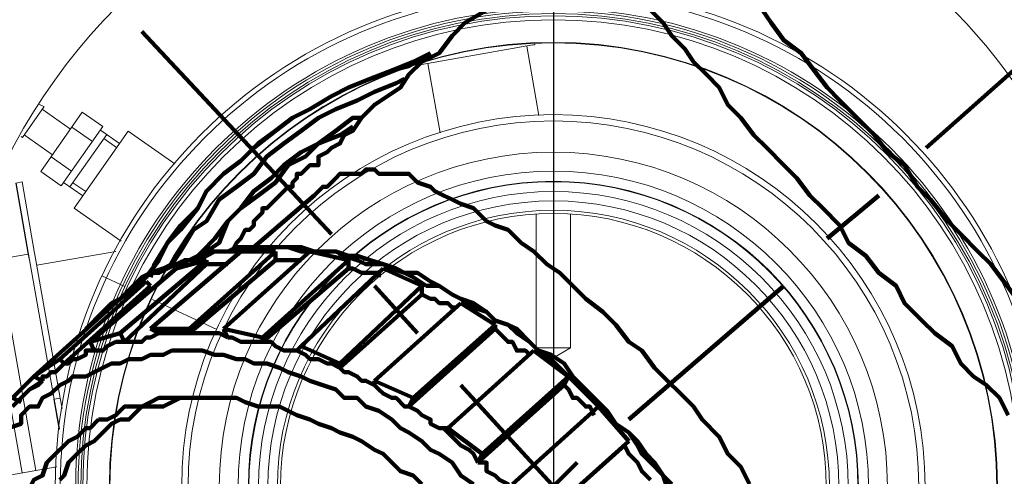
# Model space of a CAD drawing. Header units: millimetres. Extents: x -41881 to 54113, y -9946 to 101810.
# Tile 97 of 105: x -5014 to -4880, y 92014 to 92077. Entities that reach past the tile are written whole.
import ezdxf

# ---------------------------------------------------------------- set-up
doc = ezdxf.new("R2010")
doc.units = ezdxf.units.MM
for name, color, linetype, lineweight in [('CERNA', 7, 'Continuous', 15), ('MODRA', 4, 'Continuous', 25), ('P', 250, 'Continuous', 100), ('UT-kotle', 1, 'Continuous', 50)]:
    doc.layers.add(name, color=color, linetype=linetype, lineweight=lineweight)

# ---------------------------------------------------------------- blocks, each defined once
blk = doc.blocks.new('CONDENSINOX_50')
at = {"layer": 'CERNA'}
for p, q in [((-17.97, 57.54), (-2.79, 60.23)), ((-1.96, 50.6), (-3.63, 60.07)), ((-15.46, 48.23), (-17.12, 57.69)), ((-72.46, 47.6), (-69.51, 51.81)), ((-70.2, 52.13), (-69.52, 51.81)), ((-69.76, 51.45), (-65.9, 48.75)), ((-64.29, 51.05), (-69.96, 42.95)), ((-64.29, 51.05), (-61.49, 49.08)), ((-61.49, 49.08), (-67.16, 40.99)), ((-65.72, 49.03), (-62.9, 47.06)), ((-65.39, 37.94), (-58.03, 48.46)), ((-61.82, 48.61), (-59.21, 46.78)), ((-58.03, 48.46), (-51.64, 44)), ((-72.62, 47.75), (-72.46, 47.6)), ((-72.21, 47.96), (-68.35, 45.25)), ((-60.96, 48.01), (-65.98, 40.86)), ((-61.36, 47.44), (-59.61, 46.22)), ((-68.55, 44.98), (-65.74, 43.01)), ((-69.96, 42.95), (-67.16, 40.99)), ((-71.66, 31.7), (-73.36, 41.39)), ((-73.34, 41.39), (-72.5, 41.53)), ((-71.63, 31.7), (-73.33, 41.39)), ((-72.5, 41.53), (-70.79, 31.83)), ((-66.84, 41.46), (-64.22, 39.63)), ((-65.57, 41.43), (-63.81, 40.21)), ((-65.39, 37.94), (-58.96, 33.44)), ((-2.35, 37.09), (-2.35, 18.9)), ((2.36, 37.07), (2.36, 18.9)), ((-70.62, 2.17), (-75.71, 31.06)), ((-71.66, 31.7), (-75.7, 30.98)), ((-71.66, 31.7), (-71.5, 30.85)), ((-68.13, 11.87), (-71.63, 31.7)), ((-70.79, 31.84), (-67.29, 12.03)), ((-70.49, 30.16), (-59.73, 32.06)), ((-58.46, 27.25), (-61.61, 28.73)), ((-45.91, 21.41), (-54.72, 25.51)), ((2.36, 18.91), (-2.35, 18.91)), ((0, 17.55), (-2.35, 18.9)), ((0, 17.55), (2.36, 18.9)), ((-72.48, 1.85), (-75.18, 17.17)), ((-68.16, 11.87), (-67.43, 7.74)), ((-68.13, 11.87), (-67.29, 12.03)), ((-67.42, 7.85), (-68.13, 11.88)), ((-67.05, 10.63), (-67.29, 12.03)), ((-82.6, 0.06), (-67.74, 2.68))]:
    blk.add_line(p, q, dxfattribs=at)
for points, knots in [([(67.17, 48.4), (45.11, 86.99), (-4.05, 100.39), (-42.65, 78.34), (-67.72, 64), (-83.18, 37.34), (-83.18, 8.47)], [0, 0, 0, 0, 1, 1, 1, 2, 2, 2, 2]), ([(67.98, -0.01), (67.98, -37.55), (37.54, -67.98), (0, -67.98), (-37.54, -67.98), (-67.97, -37.55), (-67.97, -0.01), (-67.97, 37.54), (-37.54, 67.96), (0, 67.96), (37.54, 67.96), (67.98, 37.54), (67.98, -0.01)], [0, 0, 0, 0, 1, 1, 1, 2, 2, 2, 3, 3, 3, 4, 4, 4, 4]), ([(67.3, -0.01), (67.3, -37.17), (37.17, -67.3), (0, -67.3), (-37.17, -67.3), (-67.29, -37.17), (-67.29, -0.01), (-67.29, 37.16), (-37.17, 67.29), (0, 67.29), (37.17, 67.29), (67.3, 37.16), (67.3, -0.01)], [0, 0, 0, 0, 1, 1, 1, 2, 2, 2, 3, 3, 3, 4, 4, 4, 4]), ([(65.2, -0.01), (65.2, -36.02), (36.01, -65.21), (0, -65.21), (-36, -65.21), (-65.19, -36.02), (-65.19, -0.01), (-65.19, 36), (-36, 65.19), (0, 65.19), (36.01, 65.19), (65.2, 36), (65.2, -0.01)], [0, 0, 0, 0, 1, 1, 1, 2, 2, 2, 3, 3, 3, 4, 4, 4, 4]), ([(64.85, -0.01), (64.85, -35.81), (35.81, -64.86), (0, -64.86), (-35.82, -64.86), (-64.85, -35.81), (-64.85, -0.01), (-64.85, 35.8), (-35.82, 64.85), (0, 64.85), (35.81, 64.85), (64.85, 35.8), (64.85, -0.01)], [0, 0, 0, 0, 1, 1, 1, 2, 2, 2, 3, 3, 3, 4, 4, 4, 4]), ([(64.51, -0.01), (64.51, -35.63), (35.63, -64.51), (0, -64.51), (-35.63, -64.51), (-64.5, -35.63), (-64.5, -0.01), (-64.5, 35.62), (-35.63, 64.5), (0, 64.5), (35.63, 64.5), (64.51, 35.62), (64.51, -0.01)], [0, 0, 0, 0, 1, 1, 1, 2, 2, 2, 3, 3, 3, 4, 4, 4, 4]), ([(64.21, -0.01), (64.21, -35.46), (35.46, -64.21), (0, -64.21), (-35.45, -64.21), (-64.21, -35.46), (-64.21, -0.01), (-64.21, 35.45), (-35.45, 64.2), (0, 64.2), (35.46, 64.2), (64.21, 35.45), (64.21, -0.01)], [0, 0, 0, 0, 1, 1, 1, 2, 2, 2, 3, 3, 3, 4, 4, 4, 4]), ([(63.67, -0.01), (63.67, -35.18), (35.17, -63.67), (0.01, -63.67), (-35.15, -63.67), (-63.67, -35.18), (-63.67, -0.01), (-63.67, 35.15), (-35.15, 63.66), (0.01, 63.66), (35.17, 63.66), (63.67, 35.15), (63.67, -0.01)], [0, 0, 0, 0, 1, 1, 1, 2, 2, 2, 3, 3, 3, 4, 4, 4, 4]), ([(60.59, -0.01), (60.59, -33.46), (33.47, -60.59), (0.01, -60.59), (-33.47, -60.59), (-60.59, -33.46), (-60.59, -0.01), (-60.59, 33.45), (-33.47, 60.58), (0.01, 60.58), (33.47, 60.58), (60.59, 33.45), (60.59, -0.01)], [0, 0, 0, 0, 1, 1, 1, 2, 2, 2, 3, 3, 3, 4, 4, 4, 4]), ([(60.52, -0.01), (60.52, -33.43), (33.43, -60.52), (0.01, -60.52), (-33.43, -60.52), (-60.52, -33.43), (-60.52, -0.01), (-60.52, 33.42), (-33.43, 60.51), (0.01, 60.51), (33.43, 60.51), (60.52, 33.42), (60.52, -0.01)], [0, 0, 0, 0, 1, 1, 1, 2, 2, 2, 3, 3, 3, 4, 4, 4, 4]), ([(50.73, -0.01), (50.73, -28.02), (28.02, -50.73), (0, -50.73), (-28.01, -50.73), (-50.72, -28.02), (-50.72, -0.01), (-50.72, 28), (-28.01, 50.72), (0, 50.72), (28.02, 50.72), (50.73, 28), (50.73, -0.01)], [0, 0, 0, 0, 1, 1, 1, 2, 2, 2, 3, 3, 3, 4, 4, 4, 4]), ([(49.87, -0.01), (49.87, -27.54), (27.55, -49.87), (0.01, -49.87), (-27.54, -49.87), (-49.85, -27.54), (-49.85, -0.01), (-49.85, 27.53), (-27.54, 49.86), (0.01, 49.86), (27.55, 49.86), (49.87, 27.53), (49.87, -0.01)], [0, 0, 0, 0, 1, 1, 1, 2, 2, 2, 3, 3, 3, 4, 4, 4, 4]), ([(45.59, -0.01), (45.59, -25.18), (25.18, -45.6), (0, -45.6), (-25.16, -45.6), (-45.59, -25.18), (-45.59, -0.01), (-45.59, 25.16), (-25.16, 45.59), (0, 45.59), (25.18, 45.59), (45.59, 25.16), (45.59, -0.01)], [0, 0, 0, 0, 1, 1, 1, 2, 2, 2, 3, 3, 3, 4, 4, 4, 4]), ([(43.02, -0.01), (43.02, -23.77), (23.75, -43.03), (0, -43.03), (-23.76, -43.03), (-43.02, -23.77), (-43.02, -0.01), (-43.02, 23.76), (-23.76, 43.01), (0, 43.01), (23.75, 43.01), (43.02, 23.76), (43.02, -0.01)], [0, 0, 0, 0, 1, 1, 1, 2, 2, 2, 3, 3, 3, 4, 4, 4, 4]), ([(41.62, -0.01), (41.62, -23), (22.99, -41.63), (0, -41.63), (-22.99, -41.63), (-41.62, -23), (-41.62, -0.01), (-41.62, 22.99), (-22.99, 41.62), (0, 41.62), (22.99, 41.62), (41.62, 22.99), (41.62, -0.01)], [0, 0, 0, 0, 1, 1, 1, 2, 2, 2, 3, 3, 3, 4, 4, 4, 4]), ([(41.57, -0.01), (41.57, -22.96), (22.96, -41.57), (0, -41.57), (-22.95, -41.57), (-41.56, -22.96), (-41.56, -0.01), (-41.56, 22.94), (-22.95, 41.56), (0, 41.56), (22.96, 41.56), (41.57, 22.94), (41.57, -0.01)], [0, 0, 0, 0, 1, 1, 1, 2, 2, 2, 3, 3, 3, 4, 4, 4, 4]), ([(40.24, -0.01), (40.24, -22.23), (22.23, -40.25), (0, -40.25), (-22.22, -40.25), (-40.23, -22.23), (-40.23, -0.01), (-40.23, 22.22), (-22.22, 40.23), (0, 40.23), (22.23, 40.23), (40.24, 22.22), (40.24, -0.01)], [0, 0, 0, 0, 1, 1, 1, 2, 2, 2, 3, 3, 3, 4, 4, 4, 4]), ([(38.96, -0.01), (38.96, -21.53), (21.52, -38.96), (0.01, -38.96), (-21.52, -38.96), (-38.95, -21.53), (-38.95, -0.01), (-38.95, 21.52), (-21.52, 38.95), (0.01, 38.95), (21.52, 38.95), (38.96, 21.52), (38.96, -0.01)], [0, 0, 0, 0, 1, 1, 1, 2, 2, 2, 3, 3, 3, 4, 4, 4, 4]), ([(37.67, -0.01), (37.67, -20.8), (20.8, -37.68), (-0.01, -37.68), (-20.81, -37.68), (-37.67, -20.8), (-37.67, -0.01), (-37.67, 20.79), (-20.81, 37.67), (-0.01, 37.67), (20.8, 37.67), (37.67, 20.79), (37.67, -0.01)], [0, 0, 0, 0, 1, 1, 1, 2, 2, 2, 3, 3, 3, 4, 4, 4, 4]), ([(37.25, -0.01), (37.25, -20.58), (20.57, -37.25), (0, -37.25), (-20.56, -37.25), (-37.24, -20.58), (-37.24, -0.01), (-37.24, 20.56), (-20.56, 37.24), (0, 37.24), (20.57, 37.24), (37.25, 20.56), (37.25, -0.01)], [0, 0, 0, 0, 1, 1, 1, 2, 2, 2, 3, 3, 3, 4, 4, 4, 4])]:
    blk.add_open_spline(points, degree=3, knots=knots, dxfattribs=at)
for points in [[(-2.8, 60.22), (-2.68, 60.24), (-2.58, 60.26), (-2.49, 60.32)], [(-18.29, 57.53), (-18.18, 57.52), (-18.08, 57.53), (-17.96, 57.55)], [(34.51, -62.99), (58.99, -49.94), (73.89, -24.1), (72.97, 3.62)]]:
    blk.add_open_spline(points, degree=3, dxfattribs=at)
at = {"layer": 'MODRA'}
blk.add_line((0, 112.28), (0, -99.04), dxfattribs=at)

msp = doc.modelspace()

# ---------------------------------------------------------------- linework, layer by layer
at = {"layer": 'P', "color": 2, "linetype": 'Continuous'}
for points in [[(-4985.174, 92045.087), (-4984.586, 92046.263), (-4983.997, 92046.852), (-4983.409, 92048.028), (-4982.821, 92048.028), (-4982.233, 92048.616), (-4982.233, 92049.205), (-4981.644, 92049.793), (-4981.056, 92050.381), (-4981.056, 92050.969), (-4980.468, 92050.969), (-4979.88, 92051.557), (-4979.88, 92051.557), (-4979.292, 92052.146), (-4979.292, 92052.146), (-4978.703, 92052.734), (-4978.703, 92052.734), (-4978.115, 92053.322), (-4978.115, 92053.322), (-4977.527, 92053.91), (-4976.939, 92053.91), (-4976.939, 92054.499), (-4976.35, 92055.087), (-4976.35, 92055.675), (-4975.762, 92055.675), (-4975.174, 92056.263), (-4974.586, 92056.851), (-4973.409, 92056.851), (-4973.409, 92058.028), (-4972.233, 92058.616), (-4971.645, 92059.204), (-4970.468, 92059.793), (-4969.88, 92060.969), (-4968.704, 92061.557), (-4967.527, 92063.322), (-4966.939, 92063.91), (-4965.762, 92065.087), (-4963.998, 92066.263), (-4962.233, 92067.439), (-4961.057, 92069.204), (-4959.292, 92070.969), (-4956.939, 92072.145), (-4955.174, 92074.498), (-4953.41, 92076.263), (-4950.469, 92078.027)], [(-4902.234, 92048.616), (-4904.587, 92050.969), (-4906.352, 92052.734), (-4908.117, 92055.087), (-4909.881, 92056.851), (-4912.234, 92059.204), (-4913.999, 92060.969), (-4915.764, 92063.322), (-4917.528, 92065.087), (-4918.705, 92067.439), (-4920.469, 92069.204), (-4922.234, 92070.969), (-4923.41, 92072.733), (-4925.175, 92074.498), (-4926.352, 92076.263), (-4928.116, 92078.027)], [(-4893.411, 92056.851), (-4895.764, 92058.616), (-4897.529, 92060.969), (-4899.882, 92063.322), (-4902.234, 92065.675), (-4903.999, 92067.439), (-4905.764, 92069.792), (-4907.528, 92072.145), (-4909.881, 92073.91), (-4911.646, 92076.263), (-4912.822, 92078.027)], [(-4869.294, 92078.027), (-4890.47, 92059.204)], [(-4971.645, 92047.44), (-4997.526, 92075.086)], [(-4958.116, 92072.145), (-4961.057, 92070.381), (-4963.41, 92069.792), (-4966.351, 92068.616), (-4969.292, 92067.439), (-4971.645, 92066.263), (-4974.586, 92064.498), (-4976.939, 92063.322), (-4979.292, 92061.557), (-4981.644, 92059.793), (-4983.997, 92057.44), (-4986.35, 92055.675), (-4988.703, 92053.322), (-4989.88, 92050.969), (-4992.232, 92048.616), (-4993.997, 92046.263), (-4995.174, 92043.911), (-4996.938, 92041.558)], [(-4996.35, 92041.558), (-4995.762, 92043.322), (-4993.997, 92046.263), (-4992.232, 92048.028), (-4989.88, 92050.969), (-4988.703, 92053.322), (-4986.35, 92055.675), (-4983.997, 92057.44), (-4982.233, 92059.204), (-4979.292, 92061.557), (-4976.939, 92063.322), (-4974.586, 92064.498), (-4971.645, 92066.263), (-4969.292, 92067.439), (-4966.351, 92068.616), (-4963.41, 92069.792), (-4960.468, 92070.969), (-4958.116, 92072.145)], [(-4961.645, 92068.616), (-4962.821, 92068.028), (-4965.762, 92066.851), (-4968.115, 92065.675), (-4971.056, 92064.498), (-4973.409, 92063.322), (-4975.762, 92061.557), (-4978.115, 92059.793), (-4980.468, 92058.028), (-4982.233, 92055.675), (-4984.586, 92053.91), (-4986.938, 92052.146), (-4988.703, 92049.205), (-4990.468, 92048.028), (-4992.232, 92045.087), (-4993.409, 92043.322)], [(-4989.88, 92044.499), (-4989.291, 92045.087), (-4987.527, 92046.852), (-4985.762, 92049.205), (-4983.997, 92050.969), (-4982.233, 92053.322), (-4979.88, 92055.087), (-4978.115, 92056.851), (-4975.762, 92058.616), (-4973.409, 92059.793), (-4971.056, 92061.557), (-4968.704, 92063.322), (-4967.527, 92063.322)], [(-4988.703, 92045.087), (-4986.938, 92046.263), (-4985.762, 92049.205), (-4983.997, 92050.969), (-4981.644, 92052.734), (-4979.292, 92054.499), (-4977.527, 92056.851), (-4975.174, 92058.028), (-4973.409, 92059.793), (-4970.468, 92060.969), (-4968.704, 92062.145)], [(-4893.411, 92056.851), (-4891.646, 92053.91), (-4889.882, 92052.146), (-4887.529, 92049.205), (-4885.764, 92047.44), (-4883.411, 92045.087), (-4881.647, 92043.322), (-4879.882, 92040.969), (-4878.117, 92038.617)], [(-4925.763, 92027.44), (-4927.528, 92029.205), (-4929.293, 92031.558), (-4931.057, 92032.734), (-4932.822, 92035.087), (-4934.587, 92036.852), (-4936.94, 92038.617), (-4938.704, 92040.381), (-4940.469, 92042.146), (-4942.234, 92043.322), (-4943.998, 92045.087), (-4945.763, 92046.263), (-4947.528, 92048.028), (-4949.292, 92048.616), (-4950.469, 92049.205), (-4952.233, 92050.969), (-4953.998, 92051.557), (-4955.174, 92052.146), (-4956.351, 92052.734), (-4957.527, 92053.322), (-4958.116, 92053.91), (-4959.88, 92054.499), (-4960.468, 92055.087), (-4961.057, 92055.675), (-4962.233, 92055.675), (-4962.821, 92055.675), (-4965.174, 92055.675), (-4965.762, 92056.263), (-4966.939, 92056.263), (-4967.527, 92055.675), (-4968.704, 92055.675), (-4969.292, 92055.675), (-4970.468, 92055.675), (-4971.056, 92055.087), (-4971.645, 92054.499), (-4972.233, 92053.91), (-4972.821, 92053.91), (-4973.409, 92053.322), (-4973.998, 92052.734)], [(-4982.233, 92045.675), (-4973.998, 92052.734)], [(-4896.94, 92052.734), (-4903.999, 92046.852)], [(-4879.294, 92022.735), (-4880.47, 92025.087), (-4882.235, 92026.852), (-4884, 92028.029), (-4885.764, 92029.793), (-4886.941, 92032.146), (-4889.294, 92033.911), (-4891.058, 92035.675), (-4893.411, 92038.028), (-4894.588, 92040.381), (-4896.94, 92042.146), (-4898.705, 92044.499), (-4901.058, 92046.263), (-4902.234, 92048.616)], [(-4932.822, 92021.558), (-4933.998, 92023.323), (-4935.175, 92024.499), (-4936.351, 92025.676), (-4937.528, 92026.852), (-4938.704, 92028.029), (-4939.881, 92029.793), (-4941.645, 92030.97), (-4943.41, 92031.558), (-4944.586, 92032.734), (-4946.351, 92034.499), (-4947.528, 92035.087), (-4949.292, 92035.675), (-4950.469, 92036.852), (-4952.233, 92038.028), (-4953.998, 92038.617), (-4955.174, 92039.205), (-4956.939, 92040.381), (-4958.116, 92040.969), (-4959.88, 92042.146), (-4961.645, 92042.146), (-4962.821, 92042.734), (-4964.586, 92043.322), (-4966.351, 92043.911), (-4968.115, 92044.499), (-4969.292, 92044.499), (-4971.056, 92045.087), (-4973.998, 92045.087), (-4975.762, 92045.675), (-4984.586, 92045.675), (-4985.762, 92045.087), (-4986.938, 92045.087), (-4988.703, 92045.087), (-4989.88, 92044.499), (-4991.056, 92043.911), (-4992.232, 92043.322), (-4993.409, 92043.322), (-4994.585, 92042.734), (-4996.35, 92042.146), (-4997.526, 92041.558), (-4998.703, 92040.381)], [(-4983.997, 92045.087), (-4996.35, 92034.499)], [(-4979.292, 92045.087), (-4991.056, 92034.499)], [(-4968.115, 92043.911), (-4969.88, 92044.499), (-4971.056, 92045.087), (-4972.821, 92045.087), (-4975.762, 92045.087), (-4977.527, 92045.675), (-4982.233, 92045.675), (-4983.409, 92045.087), (-4985.762, 92045.087), (-4987.527, 92045.087), (-4988.703, 92044.499)], [(-4974.586, 92045.087), (-4986.35, 92034.499)], [(-4983.997, 92045.087), (-4979.292, 92045.087)], [(-4979.292, 92045.087), (-4979.292, 92045.087)], [(-4979.292, 92045.087), (-4979.292, 92043.911)], [(-4974.586, 92045.087), (-4969.292, 92043.911)], [(-4988.703, 92043.911), (-5000.468, 92033.911)], [(-4988.703, 92044.499), (-4989.88, 92043.911), (-4991.644, 92043.911), (-4992.821, 92043.322)], [(-4992.821, 92042.734), (-4988.703, 92043.911)], [(-4991.056, 92033.911), (-4979.292, 92043.911)], [(-4988.703, 92043.911), (-4988.703, 92043.911)], [(-4988.703, 92043.911), (-4988.703, 92043.322)], [(-4969.292, 92043.911), (-4981.056, 92033.323)], [(-4975.762, 92043.911), (-4979.292, 92043.911)], [(-4969.292, 92043.911), (-4969.292, 92042.734)], [(-4969.292, 92043.911), (-4969.292, 92043.911)], [(-4960.468, 92041.558), (-4961.645, 92042.146), (-4963.41, 92042.734), (-4964.586, 92043.322), (-4966.939, 92043.322), (-4968.115, 92043.911)], [(-4992.821, 92042.734), (-5004.585, 92032.734)], [(-4999.879, 92032.734), (-4988.703, 92043.322)], [(-4996.35, 92042.146), (-4997.526, 92040.969), (-4998.703, 92040.381)], [(-4992.821, 92043.322), (-4993.997, 92042.734), (-4995.174, 92042.146), (-4996.35, 92042.146)], [(-4985.762, 92043.322), (-4986.35, 92043.322), (-4986.938, 92043.322), (-4988.703, 92043.322)], [(-4981.056, 92032.734), (-4969.292, 92042.734)], [(-4964.586, 92042.734), (-4975.762, 92032.146)], [(-4965.174, 92041.558), (-4965.174, 92042.146), (-4965.762, 92042.146), (-4966.939, 92042.146), (-4967.527, 92042.146), (-4968.704, 92042.734), (-4969.292, 92042.734)], [(-4964.586, 92042.734), (-4959.292, 92040.381)], [(-4996.938, 92040.969), (-5008.703, 92030.381)], [(-5000.468, 92038.617), (-4996.938, 92040.969)], [(-4996.35, 92040.381), (-4996.938, 92040.969)], [(-4958.704, 92040.381), (-4960.468, 92041.558)], [(-5008.114, 92029.793), (-4996.35, 92040.381)], [(-4998.703, 92040.381), (-4999.291, 92039.793), (-5000.468, 92038.617), (-5000.468, 92038.617)], [(-4998.703, 92040.381), (-4999.879, 92039.205)], [(-4996.35, 92040.381), (-4996.35, 92040.381)], [(-4996.35, 92040.381), (-4996.35, 92040.381)], [(-4959.292, 92040.381), (-4970.468, 92029.793)], [(-4959.88, 92033.911), (-4965.762, 92040.381)], [(-4959.292, 92040.381), (-4959.292, 92040.381)], [(-4959.292, 92040.381), (-4959.292, 92039.205)], [(-4952.233, 92037.44), (-4953.998, 92038.617), (-4955.174, 92039.205), (-4956.939, 92040.381), (-4958.704, 92040.381)], [(-4909.881, 92040.381), (-4931.057, 92022.146)], [(-5000.468, 92038.617), (-5012.232, 92028.029)], [(-5001.644, 92038.028), (-5002.82, 92036.852), (-5003.409, 92036.264)], [(-5000.468, 92038.617), (-5001.644, 92038.028), (-5001.644, 92038.028)], [(-4999.879, 92039.205), (-5000.468, 92038.617)], [(-4970.468, 92029.205), (-4959.292, 92039.205)], [(-4953.998, 92038.028), (-4965.762, 92027.44)], [(-4954.586, 92037.44), (-4955.174, 92037.44), (-4955.763, 92038.028), (-4956.939, 92038.028), (-4957.527, 92038.617), (-4958.116, 92038.617), (-4959.292, 92039.205)], [(-4953.998, 92038.028), (-4949.292, 92035.087)], [(-4950.469, 92036.852), (-4952.233, 92037.44)], [(-4947.528, 92035.087), (-4949.292, 92035.675), (-4950.469, 92036.852)], [(-5003.409, 92036.264), (-5004.585, 92035.087), (-5005.173, 92034.499), (-5005.173, 92034.499)], [(-4996.35, 92034.499), (-4991.056, 92034.499)], [(-4996.35, 92034.499), (-4995.174, 92033.911)], [(-4991.056, 92034.499), (-4991.056, 92033.911)], [(-4986.35, 92034.499), (-4981.056, 92033.323)], [(-4986.35, 92034.499), (-4985.762, 92033.323)], [(-4961.057, 92023.911), (-4949.292, 92034.499)], [(-4949.292, 92035.087), (-4960.468, 92025.087)], [(-4949.292, 92035.087), (-4949.292, 92035.087)], [(-4949.292, 92035.087), (-4949.292, 92034.499)], [(-4944.586, 92030.97), (-4945.175, 92031.558), (-4946.351, 92031.558), (-4946.939, 92032.734), (-4947.528, 92032.734), (-4948.704, 92033.911), (-4949.292, 92034.499)], [(-4943.41, 92031.558), (-4944.586, 92032.734), (-4946.351, 92033.911), (-4947.528, 92035.087)], [(-5004.585, 92032.734), (-5000.468, 92033.911)], [(-5004.585, 92032.734), (-5003.997, 92031.558)], [(-5003.997, 92031.558), (-5003.409, 92031.558), (-5002.82, 92031.558), (-5002.232, 92032.146), (-5001.056, 92032.734), (-5000.468, 92032.734), (-4999.879, 92032.734)], [(-5000.468, 92033.911), (-4999.879, 92032.734)], [(-4995.174, 92033.911), (-4996.35, 92033.323), (-4996.938, 92033.323), (-4997.526, 92032.734), (-4999.879, 92032.734)], [(-4995.174, 92033.911), (-4991.056, 92033.911)], [(-4985.762, 92033.323), (-4986.938, 92033.911), (-4991.056, 92033.911)], [(-4985.762, 92033.323), (-4985.174, 92033.323), (-4983.997, 92032.734), (-4981.644, 92032.734), (-4981.056, 92032.734)], [(-4981.056, 92033.323), (-4981.056, 92032.734)], [(-4976.35, 92031.558), (-4976.939, 92031.558), (-4977.527, 92031.558), (-4978.115, 92031.558), (-4979.292, 92032.146), (-4979.88, 92032.734), (-4981.056, 92032.734)], [(-4952.233, 92013.323), (-4953.998, 92014.499), (-4955.174, 92016.264), (-4956.939, 92017.441), (-4958.116, 92018.029), (-4959.292, 92019.205), (-4961.057, 92020.382), (-4962.233, 92020.97), (-4963.41, 92022.146), (-4965.174, 92023.323), (-4966.939, 92023.911), (-4968.115, 92025.087), (-4969.88, 92025.087), (-4971.056, 92026.264), (-4972.821, 92026.852), (-4974.586, 92027.44), (-4975.762, 92028.029), (-4977.527, 92028.617), (-4978.703, 92029.205), (-4980.468, 92029.793), (-4982.233, 92029.793), (-4983.409, 92030.381), (-4984.586, 92030.381), (-4986.35, 92030.97), (-4987.527, 92030.97), (-4989.291, 92031.558), (-4993.409, 92031.558), (-4994.585, 92030.97), (-4996.35, 92030.97), (-4997.526, 92030.381), (-4999.291, 92030.381), (-5000.468, 92029.793), (-5001.644, 92029.793), (-5002.82, 92029.205), (-5003.997, 92028.617), (-5005.173, 92028.029), (-5006.938, 92028.029), (-5007.526, 92027.44), (-5008.703, 92026.852), (-5009.879, 92025.676), (-5011.056, 92025.087), (-5011.644, 92023.911), (-5012.82, 92023.911), (-5013.997, 92022.735), (-5013.997, 92021.558), (-5015.761, 92020.97)], [(-5003.997, 92031.558), (-5005.173, 92031.558), (-5005.173, 92030.97), (-5006.35, 92030.381), (-5006.938, 92030.381), (-5007.526, 92029.793), (-5008.114, 92029.793)], [(-4975.762, 92032.146), (-4976.35, 92031.558)], [(-4976.35, 92031.558), (-4975.174, 92030.97), (-4974.586, 92030.381), (-4973.409, 92030.381), (-4972.233, 92029.793), (-4971.645, 92029.793), (-4970.468, 92029.205)], [(-4975.762, 92032.146), (-4970.468, 92029.793)], [(-4943.998, 92031.558), (-4955.763, 92020.97)], [(-4943.998, 92031.558), (-4939.292, 92028.029)], [(-4940.469, 92029.205), (-4941.645, 92030.381), (-4943.41, 92031.558)], [(-5012.232, 92028.029), (-5008.703, 92030.381)], [(-5008.703, 92030.381), (-5008.114, 92029.793)], [(-5011.056, 92027.44), (-5011.056, 92028.029), (-5010.467, 92028.029), (-5009.879, 92028.617), (-5009.291, 92028.617), (-5008.703, 92029.205), (-5008.114, 92029.793)], [(-4970.468, 92029.793), (-4970.468, 92029.205)], [(-4965.762, 92026.852), (-4966.939, 92027.44), (-4967.527, 92027.44), (-4968.115, 92028.029), (-4969.292, 92028.617), (-4969.88, 92028.617), (-4970.468, 92029.205)], [(-4939.292, 92028.029), (-4940.469, 92029.205)], [(-5012.232, 92028.029), (-5015.173, 92025.087)], [(-5011.056, 92027.44), (-5011.644, 92026.852), (-5012.82, 92026.264)], [(-5012.82, 92026.264), (-5011.056, 92027.44)], [(-5012.232, 92028.029), (-5011.056, 92027.44)], [(-4965.762, 92027.44), (-4960.468, 92025.087)], [(-4965.762, 92027.44), (-4965.762, 92026.852)], [(-4939.292, 92028.029), (-4951.057, 92017.441)], [(-4939.292, 92028.029), (-4939.881, 92026.852)], [(-4933.998, 92022.735), (-4935.175, 92023.911), (-4936.351, 92025.087), (-4938.116, 92026.852), (-4939.292, 92028.029)], [(-4939.292, 92028.029), (-4939.292, 92028.029)], [(-4914.587, 92013.323), (-4915.764, 92015.676), (-4917.528, 92017.441), (-4918.705, 92019.793), (-4921.058, 92022.146), (-4922.234, 92023.911), (-4923.999, 92025.676), (-4925.763, 92027.44)], [(-5015.173, 92023.911), (-5013.997, 92025.087), (-5012.82, 92026.264)], [(-4965.762, 92026.852), (-4965.174, 92026.264), (-4964.586, 92025.676), (-4963.41, 92025.087), (-4962.821, 92025.087), (-4961.645, 92023.911), (-4961.057, 92023.911)], [(-4928.704, 91999.206), (-4953.998, 92026.852)], [(-4951.645, 92016.264), (-4939.881, 92026.852)], [(-4935.763, 92022.735), (-4936.351, 92023.911), (-4936.94, 92023.911), (-4938.116, 92025.087), (-4938.704, 92025.087), (-4939.292, 92026.264), (-4939.881, 92026.852)], [(-5015.173, 92025.087), (-5013.997, 92024.499)], [(-4991.056, 92025.087), (-4992.232, 92025.087), (-4993.409, 92024.499), (-4994.585, 92023.911), (-4996.35, 92023.911), (-4997.526, 92023.911), (-4998.703, 92022.735), (-4999.291, 92022.146), (-5000.468, 92022.146), (-5001.644, 92021.558), (-5002.232, 92020.97), (-5003.409, 92019.793), (-5003.997, 92019.205), (-5005.173, 92018.617), (-5006.35, 92017.441), (-5006.938, 92016.852), (-5007.526, 92016.264), (-5008.114, 92014.499), (-5008.703, 92013.911)], [(-4991.644, 92025.087), (-4995.174, 92025.087), (-4996.35, 92024.499), (-4997.526, 92023.911), (-4999.291, 92023.911), (-4999.879, 92023.911), (-5001.056, 92022.735), (-5002.232, 92022.146), (-5003.409, 92022.146)], [(-4959.292, 92013.323), (-4960.468, 92014.499), (-4962.233, 92015.088), (-4963.41, 92016.264), (-4964.586, 92017.441), (-4965.762, 92018.029), (-4967.527, 92019.205), (-4968.704, 92019.793), (-4970.468, 92020.382), (-4971.645, 92020.97), (-4973.409, 92021.558), (-4974.586, 92022.146), (-4976.35, 92022.735), (-4977.527, 92023.323), (-4978.703, 92023.911), (-4980.468, 92023.911), (-4981.644, 92023.911), (-4983.409, 92024.499), (-4984.586, 92025.087), (-4988.703, 92025.087), (-4989.88, 92025.087), (-4991.644, 92025.087)], [(-4989.88, 92025.087), (-4991.056, 92025.087)], [(-4960.468, 92025.087), (-4961.057, 92023.911)], [(-4956.351, 92020.97), (-4956.939, 92020.97), (-4958.116, 92021.558), (-4958.116, 92022.146), (-4959.292, 92022.735), (-4959.88, 92023.323), (-4961.057, 92023.911)], [(-4935.175, 92023.911), (-4946.939, 92013.323)], [(-4935.175, 92023.911), (-4931.057, 92019.205)], [(-5003.409, 92022.146), (-5004.585, 92020.97), (-5005.173, 92020.97), (-5006.35, 92019.793), (-5007.526, 92019.205), (-5008.114, 92018.617), (-5009.291, 92017.441), (-5009.879, 92016.852), (-5010.467, 92016.264), (-5011.056, 92014.499), (-5012.232, 92013.911), (-5012.82, 92012.735), (-5012.82, 92011.558), (-5013.997, 92010.97), (-5013.997, 92009.794), (-5014.585, 92008.617)], [(-4932.822, 92021.558), (-4933.998, 92022.735)], [(-4956.351, 92020.97), (-4955.174, 92019.793), (-4954.586, 92019.205), (-4953.998, 92018.617), (-4952.822, 92018.029), (-4952.233, 92017.441), (-4951.645, 92016.264)], [(-4955.763, 92020.97), (-4956.351, 92020.97)], [(-4955.763, 92020.97), (-4951.057, 92017.441)], [(-4932.822, 92021.558), (-4931.057, 92020.382)], [(-4932.822, 92021.558), (-4931.057, 92020.382), (-4929.881, 92019.205), (-4928.704, 92017.441), (-4927.528, 92016.264), (-4926.352, 92014.499), (-4925.175, 92013.323)], [(-4931.057, 92019.205), (-4942.822, 92008.617)], [(-4931.057, 92020.382), (-4929.881, 92018.617), (-4929.293, 92017.441), (-4928.116, 92016.264)], [(-4931.057, 92019.205), (-4931.057, 92019.205)], [(-4943.41, 92008.029), (-4931.646, 92018.617)], [(-4931.646, 92018.617), (-4931.057, 92017.441), (-4930.469, 92016.852), (-4929.881, 92016.264), (-4929.293, 92015.088), (-4928.704, 92014.499), (-4928.116, 92013.911)], [(-4951.057, 92017.441), (-4951.645, 92016.264)], [(-4947.528, 92012.735), (-4947.528, 92013.323), (-4948.704, 92013.911), (-4949.292, 92014.499), (-4950.469, 92015.088), (-4950.469, 92016.264), (-4951.645, 92016.264)], [(-4938.116, 92016.264), (-4944.586, 92009.794)], [(-4928.116, 92016.264), (-4926.352, 92014.499), (-4925.763, 92012.735)]]:
    msp.add_lwpolyline(points, dxfattribs=at)

# ---------------------------------------------------------------- block references
at = {"layer": 'UT-kotle', "ltscale": 10}
msp.add_blockref('CONDENSINOX_50', (-4941.35, 92013.03), dxfattribs=at)

doc.saveas('drawing.dxf')
